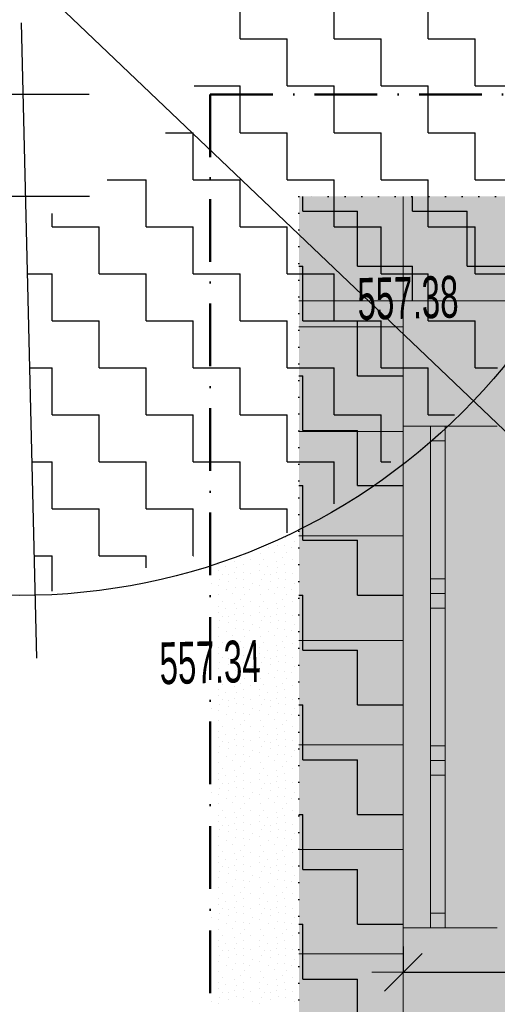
# Model space of a CAD drawing. Header units: millimetres. Extents: x -211955 to 157391, y -241491 to 94238.
# Tile 35 of 138: x -19730 to -17443, y -48945 to -44233. Entities that reach past the tile are written whole.
import ezdxf

# ---------------------------------------------------------------- set-up
doc = ezdxf.new("R2010")
doc.units = ezdxf.units.MM
doc.header["$PDMODE"] = 65
doc.linetypes.add('Cerchovana_1', pattern=[500, 300, -100, 0, -100])
doc.linetypes.add('Teckovana 0.5x_2', pattern=[80, 0, -80])
for name, color, linetype, lineweight in [('XR$1$PODKLAD_1', 7, 'Continuous', 25), ('XR$2$PŮDORYS 1.NP - STÁVAJÍCÍ_1', 7, 'Continuous', 25), ('XR$3$SITUACE - BOURÁNÍ_1', 7, 'Continuous', 25), ('XR$4$SITUACE - BOURÁNÍ - KOTY_1', 7, 'Continuous', 25)]:
    doc.layers.add(name, color=color, linetype=linetype, lineweight=lineweight)
doc.styles.add('ARIALNARROW', font='ARIALN.TTF')
doc.dimstyles.new('DIMSTYLE_4', dxfattribs={"dimtxt": 250, "dimasz": 300, "dimexe": 0, "dimexo": 0, "dimgap": 125, "dimtad": 2, "dimlfac": 0.001, "dimrnd": 0.05, "dimzin": 4, "dimdsep": 46, "dimtxsty": 'ARIALNARROW', "dimblk1": 'ALL_ML_STRICH', "dimblk2": 'ALL_ML_STRICH', "dimsah": 1, "dimcen": 0, "dimclrd": 6, "dimclre": 6, "dimclrt": 6, "dimadec": 0, "dimazin": 0, "dimtfac": 1, "dimtdec": 0, "dimtix": 1, "dimtmove": 2, "dimatfit": 3, "dimfxl": 0, "dimtzin": 0, "dimlwd": 0, "dimlwe": 18, "dimarcsym": 0})
doc.dimstyles.new('DIMSTYLE_5', dxfattribs={"dimtxt": 250, "dimasz": 300, "dimexe": 0, "dimexo": 0, "dimgap": 125, "dimtad": 2, "dimlfac": 0.001, "dimrnd": 0.05, "dimzin": 4, "dimdsep": 46, "dimtxsty": 'ARIALNARROW', "dimblk1": 'ALL_ML_STRICH', "dimblk2": 'ALL_ML_STRICH', "dimsah": 1, "dimcen": 0, "dimclrd": 6, "dimclre": 6, "dimclrt": 6, "dimadec": 0, "dimazin": 0, "dimtfac": 1, "dimtdec": 0, "dimtix": 1, "dimtmove": 2, "dimatfit": 3, "dimfxl": 0, "dimtvp": 1.2, "dimtzin": 0, "dimlwd": 0, "dimlwe": 18, "dimarcsym": 0})

# ---------------------------------------------------------------- blocks, each defined once
blk = doc.blocks.new('VZOR_0')
at = {"layer": 'XR$3$SITUACE - BOURÁNÍ_1', "color": 204, "linetype": 'Continuous', "lineweight": 13}
for p, q in [((-18457.2, -46711.8), (-18457.2, -46711.8)), ((-18413, -46729.6), (-18413, -46729.6)), ((-18578.2, -46786), (-18578.2, -46786)), ((-18540, -46760), (-18540, -46760)), ((-18509.8, -46780.8), (-18509.8, -46780.8)), ((-18494.6, -46748.4), (-18494.6, -46748.4)), ((-18460.2, -46751.8), (-18460.2, -46751.8)), ((-18451.2, -46784.8), (-18451.2, -46784.8)), ((-18428, -46758.6), (-18428, -46758.6)), ((-18702.6, -46825.8), (-18702.6, -46825.8)), ((-18672, -46808.4), (-18672, -46808.4)), ((-18623.8, -46817.2), (-18623.8, -46817.2)), ((-18560.4, -46815.6), (-18560.4, -46815.6)), ((-18502.6, -46825.8), (-18502.6, -46825.8)), ((-18472, -46808.4), (-18472, -46808.4)), ((-18423.8, -46817.2), (-18423.8, -46817.2)), ((-18780, -46840), (-18780, -46840)), ((-18779.4, -46868), (-18779.4, -46868)), ((-18743.2, -46852.4), (-18743.2, -46852.4)), ((-18700, -46880), (-18700, -46880)), ((-18693.2, -46853), (-18693.2, -46853)), ((-18660, -46840), (-18660, -46840)), ((-18658.2, -46876.4), (-18658.2, -46876.4)), ((-18580, -46840), (-18580, -46840)), ((-18579.4, -46868), (-18579.4, -46868)), ((-18543.2, -46852.4), (-18543.2, -46852.4)), ((-18500, -46880), (-18500, -46880)), ((-18493.2, -46853), (-18493.2, -46853)), ((-18460, -46840), (-18460, -46840)), ((-18458.2, -46876.4), (-18458.2, -46876.4)), ((-18771.2, -46910.4), (-18771.2, -46910.4)), ((-18756.6, -46887.8), (-18756.6, -46887.8)), ((-18731.2, -46919.8), (-18731.2, -46919.8)), ((-18730.2, -46890), (-18730.2, -46890)), ((-18693, -46907), (-18693, -46907)), ((-18657.2, -46911.8), (-18657.2, -46911.8)), ((-18624.6, -46884.6), (-18624.6, -46884.6)), ((-18571.2, -46910.4), (-18571.2, -46910.4)), ((-18556.6, -46887.8), (-18556.6, -46887.8)), ((-18531.2, -46919.8), (-18531.2, -46919.8)), ((-18530.2, -46890), (-18530.2, -46890)), ((-18493, -46907), (-18493, -46907)), ((-18457.2, -46911.8), (-18457.2, -46911.8)), ((-18424.6, -46884.6), (-18424.6, -46884.6)), ((-18813, -46929.6), (-18813, -46929.6)), ((-18780, -46940), (-18780, -46940)), ((-18740, -46960), (-18740, -46960)), ((-18694.6, -46948.4), (-18694.6, -46948.4)), ((-18660.2, -46951.8), (-18660.2, -46951.8)), ((-18628, -46958.6), (-18628, -46958.6)), ((-18613, -46929.6), (-18613, -46929.6)), ((-18580, -46940), (-18580, -46940)), ((-18540, -46960), (-18540, -46960)), ((-18494.6, -46948.4), (-18494.6, -46948.4)), ((-18460.2, -46951.8), (-18460.2, -46951.8)), ((-18428, -46958.6), (-18428, -46958.6)), ((-18413, -46929.6), (-18413, -46929.6)), ((-18778.2, -46986), (-18778.2, -46986)), ((-18760.4, -47015.6), (-18760.4, -47015.6)), ((-18709.8, -46980.8), (-18709.8, -46980.8)), ((-18672, -47008.4), (-18672, -47008.4)), ((-18651.2, -46984.8), (-18651.2, -46984.8)), ((-18623.8, -47017.2), (-18623.8, -47017.2)), ((-18578.2, -46986), (-18578.2, -46986)), ((-18560.4, -47015.6), (-18560.4, -47015.6)), ((-18509.8, -46980.8), (-18509.8, -46980.8)), ((-18472, -47008.4), (-18472, -47008.4)), ((-18451.2, -46984.8), (-18451.2, -46984.8)), ((-18423.8, -47017.2), (-18423.8, -47017.2)), ((-18780, -47040), (-18780, -47040)), ((-18779.4, -47068), (-18779.4, -47068)), ((-18743.2, -47052.4), (-18743.2, -47052.4)), ((-18702.6, -47025.8), (-18702.6, -47025.8)), ((-18693.2, -47053), (-18693.2, -47053)), ((-18660, -47040), (-18660, -47040)), ((-18580, -47040), (-18580, -47040)), ((-18579.4, -47068), (-18579.4, -47068)), ((-18543.2, -47052.4), (-18543.2, -47052.4)), ((-18502.6, -47025.8), (-18502.6, -47025.8)), ((-18493.2, -47053), (-18493.2, -47053)), ((-18460, -47040), (-18460, -47040)), ((-18771.2, -47110.4), (-18771.2, -47110.4)), ((-18756.6, -47087.8), (-18756.6, -47087.8)), ((-18730.2, -47090), (-18730.2, -47090)), ((-18700, -47080), (-18700, -47080)), ((-18693, -47107), (-18693, -47107)), ((-18658.2, -47076.4), (-18658.2, -47076.4)), ((-18657.2, -47111.8), (-18657.2, -47111.8)), ((-18624.6, -47084.6), (-18624.6, -47084.6)), ((-18571.2, -47110.4), (-18571.2, -47110.4)), ((-18556.6, -47087.8), (-18556.6, -47087.8)), ((-18530.2, -47090), (-18530.2, -47090)), ((-18500, -47080), (-18500, -47080)), ((-18493, -47107), (-18493, -47107)), ((-18458.2, -47076.4), (-18458.2, -47076.4)), ((-18457.2, -47111.8), (-18457.2, -47111.8)), ((-18424.6, -47084.6), (-18424.6, -47084.6)), ((-18813, -47129.6), (-18813, -47129.6)), ((-18780, -47140), (-18780, -47140)), ((-18740, -47160), (-18740, -47160)), ((-18731.2, -47119.8), (-18731.2, -47119.8)), ((-18694.6, -47148.4), (-18694.6, -47148.4)), ((-18660.2, -47151.8), (-18660.2, -47151.8)), ((-18628, -47158.6), (-18628, -47158.6)), ((-18613, -47129.6), (-18613, -47129.6)), ((-18580, -47140), (-18580, -47140)), ((-18540, -47160), (-18540, -47160)), ((-18531.2, -47119.8), (-18531.2, -47119.8)), ((-18494.6, -47148.4), (-18494.6, -47148.4)), ((-18460.2, -47151.8), (-18460.2, -47151.8)), ((-18428, -47158.6), (-18428, -47158.6)), ((-18413, -47129.6), (-18413, -47129.6)), ((-18778.2, -47186), (-18778.2, -47186)), ((-18709.8, -47180.8), (-18709.8, -47180.8)), ((-18672, -47208.4), (-18672, -47208.4)), ((-18651.2, -47184.8), (-18651.2, -47184.8)), ((-18578.2, -47186), (-18578.2, -47186)), ((-18509.8, -47180.8), (-18509.8, -47180.8)), ((-18472, -47208.4), (-18472, -47208.4)), ((-18451.2, -47184.8), (-18451.2, -47184.8)), ((-18780, -47240), (-18780, -47240)), ((-18760.4, -47215.6), (-18760.4, -47215.6)), ((-18743.2, -47252.4), (-18743.2, -47252.4)), ((-18702.6, -47225.8), (-18702.6, -47225.8)), ((-18693.2, -47253), (-18693.2, -47253)), ((-18660, -47240), (-18660, -47240)), ((-18623.8, -47217.2), (-18623.8, -47217.2)), ((-18580, -47240), (-18580, -47240)), ((-18560.4, -47215.6), (-18560.4, -47215.6)), ((-18543.2, -47252.4), (-18543.2, -47252.4)), ((-18502.6, -47225.8), (-18502.6, -47225.8)), ((-18493.2, -47253), (-18493.2, -47253)), ((-18460, -47240), (-18460, -47240)), ((-18423.8, -47217.2), (-18423.8, -47217.2)), ((-18779.4, -47268), (-18779.4, -47268)), ((-18756.6, -47287.8), (-18756.6, -47287.8)), ((-18730.2, -47290), (-18730.2, -47290)), ((-18700, -47280), (-18700, -47280)), ((-18658.2, -47276.4), (-18658.2, -47276.4)), ((-18624.6, -47284.6), (-18624.6, -47284.6)), ((-18579.4, -47268), (-18579.4, -47268)), ((-18556.6, -47287.8), (-18556.6, -47287.8)), ((-18530.2, -47290), (-18530.2, -47290)), ((-18500, -47280), (-18500, -47280)), ((-18458.2, -47276.4), (-18458.2, -47276.4)), ((-18424.6, -47284.6), (-18424.6, -47284.6)), ((-18813, -47329.6), (-18813, -47329.6)), ((-18780, -47340), (-18780, -47340)), ((-18771.2, -47310.4), (-18771.2, -47310.4)), ((-18731.2, -47319.8), (-18731.2, -47319.8)), ((-18694.6, -47348.4), (-18694.6, -47348.4)), ((-18693, -47307), (-18693, -47307)), ((-18660.2, -47351.8), (-18660.2, -47351.8)), ((-18657.2, -47311.8), (-18657.2, -47311.8)), ((-18613, -47329.6), (-18613, -47329.6)), ((-18580, -47340), (-18580, -47340)), ((-18571.2, -47310.4), (-18571.2, -47310.4)), ((-18531.2, -47319.8), (-18531.2, -47319.8)), ((-18494.6, -47348.4), (-18494.6, -47348.4)), ((-18493, -47307), (-18493, -47307)), ((-18460.2, -47351.8), (-18460.2, -47351.8)), ((-18457.2, -47311.8), (-18457.2, -47311.8)), ((-18413, -47329.6), (-18413, -47329.6)), ((-18778.2, -47386), (-18778.2, -47386)), ((-18740, -47360), (-18740, -47360)), ((-18709.8, -47380.8), (-18709.8, -47380.8)), ((-18651.2, -47384.8), (-18651.2, -47384.8)), ((-18628, -47358.6), (-18628, -47358.6)), ((-18578.2, -47386), (-18578.2, -47386)), ((-18540, -47360), (-18540, -47360)), ((-18509.8, -47380.8), (-18509.8, -47380.8)), ((-18451.2, -47384.8), (-18451.2, -47384.8)), ((-18428, -47358.6), (-18428, -47358.6)), ((-18780, -47440), (-18780, -47440)), ((-18760.4, -47415.6), (-18760.4, -47415.6)), ((-18702.6, -47425.8), (-18702.6, -47425.8)), ((-18672, -47408.4), (-18672, -47408.4)), ((-18660, -47440), (-18660, -47440)), ((-18623.8, -47417.2), (-18623.8, -47417.2)), ((-18580, -47440), (-18580, -47440)), ((-18560.4, -47415.6), (-18560.4, -47415.6)), ((-18502.6, -47425.8), (-18502.6, -47425.8)), ((-18472, -47408.4), (-18472, -47408.4)), ((-18460, -47440), (-18460, -47440)), ((-18423.8, -47417.2), (-18423.8, -47417.2)), ((-18779.4, -47468), (-18779.4, -47468)), ((-18756.6, -47487.8), (-18756.6, -47487.8)), ((-18743.2, -47452.4), (-18743.2, -47452.4)), ((-18730.2, -47490), (-18730.2, -47490)), ((-18700, -47480), (-18700, -47480)), ((-18693.2, -47453), (-18693.2, -47453)), ((-18658.2, -47476.4), (-18658.2, -47476.4)), ((-18624.6, -47484.6), (-18624.6, -47484.6)), ((-18579.4, -47468), (-18579.4, -47468)), ((-18556.6, -47487.8), (-18556.6, -47487.8)), ((-18543.2, -47452.4), (-18543.2, -47452.4)), ((-18530.2, -47490), (-18530.2, -47490)), ((-18500, -47480), (-18500, -47480)), ((-18493.2, -47453), (-18493.2, -47453)), ((-18458.2, -47476.4), (-18458.2, -47476.4)), ((-18424.6, -47484.6), (-18424.6, -47484.6)), ((-18813, -47529.6), (-18813, -47529.6)), ((-18780, -47540), (-18780, -47540)), ((-18771.2, -47510.4), (-18771.2, -47510.4)), ((-18731.2, -47519.8), (-18731.2, -47519.8)), ((-18693, -47507), (-18693, -47507)), ((-18657.2, -47511.8), (-18657.2, -47511.8)), ((-18613, -47529.6), (-18613, -47529.6)), ((-18580, -47540), (-18580, -47540)), ((-18571.2, -47510.4), (-18571.2, -47510.4)), ((-18531.2, -47519.8), (-18531.2, -47519.8)), ((-18493, -47507), (-18493, -47507)), ((-18457.2, -47511.8), (-18457.2, -47511.8)), ((-18413, -47529.6), (-18413, -47529.6)), ((-18778.2, -47586), (-18778.2, -47586)), ((-18740, -47560), (-18740, -47560)), ((-18709.8, -47580.8), (-18709.8, -47580.8)), ((-18694.6, -47548.4), (-18694.6, -47548.4)), ((-18660.2, -47551.8), (-18660.2, -47551.8)), ((-18651.2, -47584.8), (-18651.2, -47584.8)), ((-18628, -47558.6), (-18628, -47558.6)), ((-18578.2, -47586), (-18578.2, -47586)), ((-18540, -47560), (-18540, -47560)), ((-18509.8, -47580.8), (-18509.8, -47580.8)), ((-18494.6, -47548.4), (-18494.6, -47548.4)), ((-18460.2, -47551.8), (-18460.2, -47551.8)), ((-18451.2, -47584.8), (-18451.2, -47584.8)), ((-18428, -47558.6), (-18428, -47558.6)), ((-18760.4, -47615.6), (-18760.4, -47615.6)), ((-18702.6, -47625.8), (-18702.6, -47625.8)), ((-18672, -47608.4), (-18672, -47608.4)), ((-18623.8, -47617.2), (-18623.8, -47617.2)), ((-18560.4, -47615.6), (-18560.4, -47615.6)), ((-18502.6, -47625.8), (-18502.6, -47625.8)), ((-18472, -47608.4), (-18472, -47608.4)), ((-18423.8, -47617.2), (-18423.8, -47617.2)), ((-18780, -47640), (-18780, -47640)), ((-18779.4, -47668), (-18779.4, -47668)), ((-18743.2, -47652.4), (-18743.2, -47652.4)), ((-18700, -47680), (-18700, -47680)), ((-18693.2, -47653), (-18693.2, -47653)), ((-18660, -47640), (-18660, -47640)), ((-18658.2, -47676.4), (-18658.2, -47676.4)), ((-18580, -47640), (-18580, -47640)), ((-18579.4, -47668), (-18579.4, -47668)), ((-18543.2, -47652.4), (-18543.2, -47652.4)), ((-18500, -47680), (-18500, -47680)), ((-18493.2, -47653), (-18493.2, -47653)), ((-18460, -47640), (-18460, -47640)), ((-18458.2, -47676.4), (-18458.2, -47676.4)), ((-18813, -47729.6), (-18813, -47729.6)), ((-18771.2, -47710.4), (-18771.2, -47710.4)), ((-18756.6, -47687.8), (-18756.6, -47687.8)), ((-18731.2, -47719.8), (-18731.2, -47719.8)), ((-18730.2, -47690), (-18730.2, -47690)), ((-18693, -47707), (-18693, -47707)), ((-18657.2, -47711.8), (-18657.2, -47711.8)), ((-18624.6, -47684.6), (-18624.6, -47684.6)), ((-18613, -47729.6), (-18613, -47729.6)), ((-18571.2, -47710.4), (-18571.2, -47710.4)), ((-18556.6, -47687.8), (-18556.6, -47687.8)), ((-18531.2, -47719.8), (-18531.2, -47719.8)), ((-18530.2, -47690), (-18530.2, -47690)), ((-18493, -47707), (-18493, -47707)), ((-18457.2, -47711.8), (-18457.2, -47711.8)), ((-18424.6, -47684.6), (-18424.6, -47684.6)), ((-18413, -47729.6), (-18413, -47729.6)), ((-18780, -47740), (-18780, -47740)), ((-18740, -47760), (-18740, -47760)), ((-18694.6, -47748.4), (-18694.6, -47748.4)), ((-18660.2, -47751.8), (-18660.2, -47751.8)), ((-18628, -47758.6), (-18628, -47758.6)), ((-18580, -47740), (-18580, -47740)), ((-18540, -47760), (-18540, -47760)), ((-18494.6, -47748.4), (-18494.6, -47748.4)), ((-18460.2, -47751.8), (-18460.2, -47751.8)), ((-18428, -47758.6), (-18428, -47758.6)), ((-18778.2, -47786), (-18778.2, -47786)), ((-18760.4, -47815.6), (-18760.4, -47815.6)), ((-18709.8, -47780.8), (-18709.8, -47780.8)), ((-18672, -47808.4), (-18672, -47808.4)), ((-18651.2, -47784.8), (-18651.2, -47784.8)), ((-18623.8, -47817.2), (-18623.8, -47817.2)), ((-18578.2, -47786), (-18578.2, -47786)), ((-18560.4, -47815.6), (-18560.4, -47815.6)), ((-18509.8, -47780.8), (-18509.8, -47780.8)), ((-18472, -47808.4), (-18472, -47808.4)), ((-18451.2, -47784.8), (-18451.2, -47784.8)), ((-18423.8, -47817.2), (-18423.8, -47817.2)), ((-18780, -47840), (-18780, -47840)), ((-18779.4, -47868), (-18779.4, -47868)), ((-18743.2, -47852.4), (-18743.2, -47852.4)), ((-18702.6, -47825.8), (-18702.6, -47825.8)), ((-18693.2, -47853), (-18693.2, -47853)), ((-18660, -47840), (-18660, -47840)), ((-18580, -47840), (-18580, -47840)), ((-18579.4, -47868), (-18579.4, -47868)), ((-18543.2, -47852.4), (-18543.2, -47852.4)), ((-18502.6, -47825.8), (-18502.6, -47825.8)), ((-18493.2, -47853), (-18493.2, -47853)), ((-18460, -47840), (-18460, -47840)), ((-18771.2, -47910.4), (-18771.2, -47910.4)), ((-18756.6, -47887.8), (-18756.6, -47887.8)), ((-18730.2, -47890), (-18730.2, -47890)), ((-18700, -47880), (-18700, -47880)), ((-18693, -47907), (-18693, -47907)), ((-18658.2, -47876.4), (-18658.2, -47876.4)), ((-18657.2, -47911.8), (-18657.2, -47911.8)), ((-18624.6, -47884.6), (-18624.6, -47884.6)), ((-18571.2, -47910.4), (-18571.2, -47910.4)), ((-18556.6, -47887.8), (-18556.6, -47887.8)), ((-18530.2, -47890), (-18530.2, -47890)), ((-18500, -47880), (-18500, -47880)), ((-18493, -47907), (-18493, -47907)), ((-18458.2, -47876.4), (-18458.2, -47876.4)), ((-18457.2, -47911.8), (-18457.2, -47911.8)), ((-18424.6, -47884.6), (-18424.6, -47884.6)), ((-18813, -47929.6), (-18813, -47929.6)), ((-18780, -47940), (-18780, -47940)), ((-18740, -47960), (-18740, -47960)), ((-18731.2, -47919.8), (-18731.2, -47919.8)), ((-18694.6, -47948.4), (-18694.6, -47948.4)), ((-18660.2, -47951.8), (-18660.2, -47951.8)), ((-18628, -47958.6), (-18628, -47958.6)), ((-18613, -47929.6), (-18613, -47929.6)), ((-18580, -47940), (-18580, -47940)), ((-18540, -47960), (-18540, -47960)), ((-18531.2, -47919.8), (-18531.2, -47919.8)), ((-18494.6, -47948.4), (-18494.6, -47948.4)), ((-18460.2, -47951.8), (-18460.2, -47951.8)), ((-18428, -47958.6), (-18428, -47958.6)), ((-18413, -47929.6), (-18413, -47929.6)), ((-18778.2, -47986), (-18778.2, -47986)), ((-18709.8, -47980.8), (-18709.8, -47980.8)), ((-18672, -48008.4), (-18672, -48008.4)), ((-18651.2, -47984.8), (-18651.2, -47984.8)), ((-18578.2, -47986), (-18578.2, -47986)), ((-18509.8, -47980.8), (-18509.8, -47980.8)), ((-18472, -48008.4), (-18472, -48008.4)), ((-18451.2, -47984.8), (-18451.2, -47984.8)), ((-18780, -48040), (-18780, -48040)), ((-18760.4, -48015.6), (-18760.4, -48015.6)), ((-18743.2, -48052.4), (-18743.2, -48052.4)), ((-18702.6, -48025.8), (-18702.6, -48025.8)), ((-18693.2, -48053), (-18693.2, -48053)), ((-18660, -48040), (-18660, -48040)), ((-18623.8, -48017.2), (-18623.8, -48017.2)), ((-18580, -48040), (-18580, -48040)), ((-18560.4, -48015.6), (-18560.4, -48015.6)), ((-18543.2, -48052.4), (-18543.2, -48052.4)), ((-18502.6, -48025.8), (-18502.6, -48025.8)), ((-18493.2, -48053), (-18493.2, -48053)), ((-18460, -48040), (-18460, -48040)), ((-18423.8, -48017.2), (-18423.8, -48017.2)), ((-18779.4, -48068), (-18779.4, -48068)), ((-18756.6, -48087.8), (-18756.6, -48087.8)), ((-18730.2, -48090), (-18730.2, -48090)), ((-18700, -48080), (-18700, -48080)), ((-18693, -48107), (-18693, -48107)), ((-18658.2, -48076.4), (-18658.2, -48076.4)), ((-18624.6, -48084.6), (-18624.6, -48084.6)), ((-18579.4, -48068), (-18579.4, -48068)), ((-18556.6, -48087.8), (-18556.6, -48087.8)), ((-18530.2, -48090), (-18530.2, -48090)), ((-18500, -48080), (-18500, -48080)), ((-18493, -48107), (-18493, -48107)), ((-18458.2, -48076.4), (-18458.2, -48076.4)), ((-18424.6, -48084.6), (-18424.6, -48084.6)), ((-18813, -48129.6), (-18813, -48129.6)), ((-18780, -48140), (-18780, -48140)), ((-18771.2, -48110.4), (-18771.2, -48110.4)), ((-18731.2, -48119.8), (-18731.2, -48119.8)), ((-18694.6, -48148.4), (-18694.6, -48148.4)), ((-18660.2, -48151.8), (-18660.2, -48151.8)), ((-18657.2, -48111.8), (-18657.2, -48111.8)), ((-18613, -48129.6), (-18613, -48129.6)), ((-18580, -48140), (-18580, -48140)), ((-18571.2, -48110.4), (-18571.2, -48110.4)), ((-18531.2, -48119.8), (-18531.2, -48119.8)), ((-18494.6, -48148.4), (-18494.6, -48148.4)), ((-18460.2, -48151.8), (-18460.2, -48151.8)), ((-18457.2, -48111.8), (-18457.2, -48111.8)), ((-18413, -48129.6), (-18413, -48129.6)), ((-18778.2, -48186), (-18778.2, -48186)), ((-18740, -48160), (-18740, -48160)), ((-18709.8, -48180.8), (-18709.8, -48180.8)), ((-18651.2, -48184.8), (-18651.2, -48184.8)), ((-18628, -48158.6), (-18628, -48158.6)), ((-18578.2, -48186), (-18578.2, -48186)), ((-18540, -48160), (-18540, -48160)), ((-18509.8, -48180.8), (-18509.8, -48180.8)), ((-18451.2, -48184.8), (-18451.2, -48184.8)), ((-18428, -48158.6), (-18428, -48158.6)), ((-18780, -48240), (-18780, -48240)), ((-18760.4, -48215.6), (-18760.4, -48215.6)), ((-18702.6, -48225.8), (-18702.6, -48225.8)), ((-18672, -48208.4), (-18672, -48208.4)), ((-18660, -48240), (-18660, -48240)), ((-18623.8, -48217.2), (-18623.8, -48217.2)), ((-18580, -48240), (-18580, -48240)), ((-18560.4, -48215.6), (-18560.4, -48215.6)), ((-18502.6, -48225.8), (-18502.6, -48225.8)), ((-18472, -48208.4), (-18472, -48208.4)), ((-18460, -48240), (-18460, -48240)), ((-18423.8, -48217.2), (-18423.8, -48217.2)), ((-18779.4, -48268), (-18779.4, -48268)), ((-18756.6, -48287.8), (-18756.6, -48287.8)), ((-18743.2, -48252.4), (-18743.2, -48252.4)), ((-18730.2, -48290), (-18730.2, -48290)), ((-18700, -48280), (-18700, -48280)), ((-18693.2, -48253), (-18693.2, -48253)), ((-18658.2, -48276.4), (-18658.2, -48276.4)), ((-18624.6, -48284.6), (-18624.6, -48284.6)), ((-18579.4, -48268), (-18579.4, -48268)), ((-18556.6, -48287.8), (-18556.6, -48287.8)), ((-18543.2, -48252.4), (-18543.2, -48252.4)), ((-18530.2, -48290), (-18530.2, -48290)), ((-18500, -48280), (-18500, -48280)), ((-18493.2, -48253), (-18493.2, -48253)), ((-18458.2, -48276.4), (-18458.2, -48276.4)), ((-18424.6, -48284.6), (-18424.6, -48284.6)), ((-18813, -48329.6), (-18813, -48329.6)), ((-18780, -48340), (-18780, -48340)), ((-18771.2, -48310.4), (-18771.2, -48310.4)), ((-18731.2, -48319.8), (-18731.2, -48319.8)), ((-18693, -48307), (-18693, -48307)), ((-18657.2, -48311.8), (-18657.2, -48311.8)), ((-18613, -48329.6), (-18613, -48329.6)), ((-18580, -48340), (-18580, -48340)), ((-18571.2, -48310.4), (-18571.2, -48310.4)), ((-18531.2, -48319.8), (-18531.2, -48319.8)), ((-18493, -48307), (-18493, -48307)), ((-18457.2, -48311.8), (-18457.2, -48311.8)), ((-18413, -48329.6), (-18413, -48329.6)), ((-18778.2, -48386), (-18778.2, -48386)), ((-18740, -48360), (-18740, -48360)), ((-18709.8, -48380.8), (-18709.8, -48380.8)), ((-18694.6, -48348.4), (-18694.6, -48348.4)), ((-18660.2, -48351.8), (-18660.2, -48351.8)), ((-18651.2, -48384.8), (-18651.2, -48384.8)), ((-18628, -48358.6), (-18628, -48358.6)), ((-18578.2, -48386), (-18578.2, -48386)), ((-18540, -48360), (-18540, -48360)), ((-18509.8, -48380.8), (-18509.8, -48380.8)), ((-18494.6, -48348.4), (-18494.6, -48348.4)), ((-18460.2, -48351.8), (-18460.2, -48351.8)), ((-18451.2, -48384.8), (-18451.2, -48384.8)), ((-18428, -48358.6), (-18428, -48358.6)), ((-18760.4, -48415.6), (-18760.4, -48415.6)), ((-18702.6, -48425.8), (-18702.6, -48425.8)), ((-18672, -48408.4), (-18672, -48408.4)), ((-18623.8, -48417.2), (-18623.8, -48417.2)), ((-18560.4, -48415.6), (-18560.4, -48415.6)), ((-18502.6, -48425.8), (-18502.6, -48425.8)), ((-18472, -48408.4), (-18472, -48408.4)), ((-18423.8, -48417.2), (-18423.8, -48417.2)), ((-18780, -48440), (-18780, -48440)), ((-18779.4, -48468), (-18779.4, -48468)), ((-18743.2, -48452.4), (-18743.2, -48452.4)), ((-18700, -48480), (-18700, -48480)), ((-18693.2, -48453), (-18693.2, -48453)), ((-18660, -48440), (-18660, -48440)), ((-18658.2, -48476.4), (-18658.2, -48476.4)), ((-18580, -48440), (-18580, -48440)), ((-18579.4, -48468), (-18579.4, -48468)), ((-18543.2, -48452.4), (-18543.2, -48452.4)), ((-18500, -48480), (-18500, -48480)), ((-18493.2, -48453), (-18493.2, -48453)), ((-18460, -48440), (-18460, -48440)), ((-18458.2, -48476.4), (-18458.2, -48476.4)), ((-18813, -48529.6), (-18813, -48529.6)), ((-18771.2, -48510.4), (-18771.2, -48510.4)), ((-18756.6, -48487.8), (-18756.6, -48487.8)), ((-18731.2, -48519.8), (-18731.2, -48519.8)), ((-18730.2, -48490), (-18730.2, -48490)), ((-18693, -48507), (-18693, -48507)), ((-18657.2, -48511.8), (-18657.2, -48511.8)), ((-18624.6, -48484.6), (-18624.6, -48484.6)), ((-18613, -48529.6), (-18613, -48529.6)), ((-18571.2, -48510.4), (-18571.2, -48510.4)), ((-18556.6, -48487.8), (-18556.6, -48487.8)), ((-18531.2, -48519.8), (-18531.2, -48519.8)), ((-18530.2, -48490), (-18530.2, -48490)), ((-18493, -48507), (-18493, -48507)), ((-18457.2, -48511.8), (-18457.2, -48511.8)), ((-18424.6, -48484.6), (-18424.6, -48484.6)), ((-18413, -48529.6), (-18413, -48529.6)), ((-18780, -48540), (-18780, -48540)), ((-18740, -48560), (-18740, -48560)), ((-18694.6, -48548.4), (-18694.6, -48548.4)), ((-18660.2, -48551.8), (-18660.2, -48551.8)), ((-18628, -48558.6), (-18628, -48558.6)), ((-18580, -48540), (-18580, -48540)), ((-18540, -48560), (-18540, -48560)), ((-18494.6, -48548.4), (-18494.6, -48548.4)), ((-18460.2, -48551.8), (-18460.2, -48551.8)), ((-18428, -48558.6), (-18428, -48558.6)), ((-18778.2, -48586), (-18778.2, -48586)), ((-18760.4, -48615.6), (-18760.4, -48615.6)), ((-18709.8, -48580.8), (-18709.8, -48580.8)), ((-18702.6, -48625.8), (-18702.6, -48625.8)), ((-18672, -48608.4), (-18672, -48608.4)), ((-18651.2, -48584.8), (-18651.2, -48584.8)), ((-18623.8, -48617.2), (-18623.8, -48617.2)), ((-18578.2, -48586), (-18578.2, -48586)), ((-18560.4, -48615.6), (-18560.4, -48615.6)), ((-18509.8, -48580.8), (-18509.8, -48580.8)), ((-18502.6, -48625.8), (-18502.6, -48625.8)), ((-18472, -48608.4), (-18472, -48608.4)), ((-18451.2, -48584.8), (-18451.2, -48584.8)), ((-18423.8, -48617.2), (-18423.8, -48617.2)), ((-18780, -48640), (-18780, -48640)), ((-18779.4, -48668), (-18779.4, -48668)), ((-18743.2, -48652.4), (-18743.2, -48652.4)), ((-18693.2, -48653), (-18693.2, -48653)), ((-18660, -48640), (-18660, -48640)), ((-18580, -48640), (-18580, -48640)), ((-18579.4, -48668), (-18579.4, -48668)), ((-18543.2, -48652.4), (-18543.2, -48652.4)), ((-18493.2, -48653), (-18493.2, -48653)), ((-18460, -48640), (-18460, -48640)), ((-18771.2, -48710.4), (-18771.2, -48710.4)), ((-18756.6, -48687.8), (-18756.6, -48687.8)), ((-18731.2, -48719.8), (-18731.2, -48719.8)), ((-18730.2, -48690), (-18730.2, -48690)), ((-18700, -48680), (-18700, -48680)), ((-18693, -48707), (-18693, -48707)), ((-18658.2, -48676.4), (-18658.2, -48676.4)), ((-18657.2, -48711.8), (-18657.2, -48711.8)), ((-18624.6, -48684.6), (-18624.6, -48684.6)), ((-18571.2, -48710.4), (-18571.2, -48710.4)), ((-18556.6, -48687.8), (-18556.6, -48687.8)), ((-18531.2, -48719.8), (-18531.2, -48719.8)), ((-18530.2, -48690), (-18530.2, -48690)), ((-18500, -48680), (-18500, -48680)), ((-18493, -48707), (-18493, -48707)), ((-18458.2, -48676.4), (-18458.2, -48676.4)), ((-18457.2, -48711.8), (-18457.2, -48711.8)), ((-18424.6, -48684.6), (-18424.6, -48684.6)), ((-18813, -48729.6), (-18813, -48729.6)), ((-18780, -48740), (-18780, -48740)), ((-18740, -48760), (-18740, -48760)), ((-18694.6, -48748.4), (-18694.6, -48748.4)), ((-18660.2, -48751.8), (-18660.2, -48751.8)), ((-18628, -48758.6), (-18628, -48758.6)), ((-18613, -48729.6), (-18613, -48729.6)), ((-18580, -48740), (-18580, -48740)), ((-18540, -48760), (-18540, -48760)), ((-18494.6, -48748.4), (-18494.6, -48748.4)), ((-18460.2, -48751.8), (-18460.2, -48751.8)), ((-18428, -48758.6), (-18428, -48758.6)), ((-18413, -48729.6), (-18413, -48729.6)), ((-18778.2, -48786), (-18778.2, -48786)), ((-18709.8, -48780.8), (-18709.8, -48780.8)), ((-18672, -48808.4), (-18672, -48808.4)), ((-18651.2, -48784.8), (-18651.2, -48784.8)), ((-18578.2, -48786), (-18578.2, -48786)), ((-18509.8, -48780.8), (-18509.8, -48780.8)), ((-18472, -48808.4), (-18472, -48808.4)), ((-18451.2, -48784.8), (-18451.2, -48784.8)), ((-18780, -48840), (-18780, -48840)), ((-18760.4, -48815.6), (-18760.4, -48815.6)), ((-18743.2, -48852.4), (-18743.2, -48852.4)), ((-18702.6, -48825.8), (-18702.6, -48825.8)), ((-18693.2, -48853), (-18693.2, -48853)), ((-18660, -48840), (-18660, -48840)), ((-18623.8, -48817.2), (-18623.8, -48817.2)), ((-18580, -48840), (-18580, -48840)), ((-18560.4, -48815.6), (-18560.4, -48815.6)), ((-18543.2, -48852.4), (-18543.2, -48852.4)), ((-18502.6, -48825.8), (-18502.6, -48825.8)), ((-18493.2, -48853), (-18493.2, -48853)), ((-18460, -48840), (-18460, -48840)), ((-18423.8, -48817.2), (-18423.8, -48817.2)), ((-18779.4, -48868), (-18779.4, -48868)), ((-18756.6, -48887.8), (-18756.6, -48887.8)), ((-18730.2, -48890), (-18730.2, -48890)), ((-18700, -48880), (-18700, -48880)), ((-18693, -48907), (-18693, -48907)), ((-18658.2, -48876.4), (-18658.2, -48876.4)), ((-18624.6, -48884.6), (-18624.6, -48884.6)), ((-18579.4, -48868), (-18579.4, -48868)), ((-18556.6, -48887.8), (-18556.6, -48887.8)), ((-18530.2, -48890), (-18530.2, -48890)), ((-18500, -48880), (-18500, -48880)), ((-18493, -48907), (-18493, -48907)), ((-18458.2, -48876.4), (-18458.2, -48876.4)), ((-18424.6, -48884.6), (-18424.6, -48884.6)), ((-18813, -48929.6), (-18813, -48929.6)), ((-18780, -48940), (-18780, -48940)), ((-18771.2, -48910.4), (-18771.2, -48910.4)), ((-18731.2, -48919.8), (-18731.2, -48919.8)), ((-18657.2, -48911.8), (-18657.2, -48911.8)), ((-18613, -48929.6), (-18613, -48929.6)), ((-18580, -48940), (-18580, -48940)), ((-18571.2, -48910.4), (-18571.2, -48910.4)), ((-18531.2, -48919.8), (-18531.2, -48919.8)), ((-18457.2, -48911.8), (-18457.2, -48911.8)), ((-18413, -48929.6), (-18413, -48929.6))]:
    blk.add_line(p, q, dxfattribs=at)
blk = doc.blocks.new('ALL_ML_STRICH')
at = {"color": 0, "linetype": 'ByBlock', "lineweight": -2}
for p, q in [((0, -0.5), (0, 0.5)), ((-0.3, -0.3), (0.3, 0.3)), ((-1, 0), (0.5, 0))]:
    blk.add_line(p, q, dxfattribs=at)
blk = doc.blocks.new('*D16')
at = {"layer": 'DEFPOINTS', "color": 6, "linetype": 'Continuous', "lineweight": 18}
for p in [(-18393, -45078.9), (-19984.5, -58203.9), (-18393, -58203.9)]:
    blk.add_point(p, dxfattribs=at)
at = {"layer": 'XR$4$SITUACE - BOURÁNÍ - KOTY_1', "color": 6, "linetype": 'Continuous', "lineweight": -2}
for p, q in [((-19395.9, -45078.9), (-19984.5, -45078.9)), ((-19984.5, -58203.9), (-19984.5, -45078.9)), ((-19371.8, -58203.9), (-19984.5, -58203.9))]:
    blk.add_line(p, q, dxfattribs=at)
at = {"layer": 'XR$4$SITUACE - BOURÁNÍ - KOTY_1', "color": 6, "linetype": 'Continuous', "lineweight": 18, "xscale": 300, "yscale": 300, "zscale": 300}
for p, rotation in [((-19984.5, -45078.9), 90), ((-19984.5, -58203.9), 270)]:
    blk.add_blockref('ALL_ML_STRICH', p, dxfattribs=dict(at, rotation=rotation))
at = {"layer": 'XR$4$SITUACE - BOURÁNÍ - KOTY_1', "color": 6, "linetype": 'Continuous', "lineweight": 18, "insert": (-20209.5, -51606.4), "char_height": 250, "width": 1014.286, "attachment_point": 5, "rotation": 90, "style": 'ARIALNARROW'}
blk.add_mtext('\\W0.81;\\A1;{13.15}', dxfattribs=at)
blk = doc.blocks.new('*D17')
at = {"layer": 'DEFPOINTS', "color": 6, "linetype": 'Continuous', "lineweight": 18}
for p in [(-18817.8, -44591.7), (-19984.5, -45078.9), (-18393, -45078.9)]:
    blk.add_point(p, dxfattribs=at)
at = {"layer": 'XR$4$SITUACE - BOURÁNÍ - KOTY_1', "color": 6, "linetype": 'Continuous', "lineweight": -2}
for p, q in [((-19396.8, -44591.7), (-19984.5, -44591.7)), ((-19984.5, -45078.9), (-19984.5, -44591.7)), ((-19395.9, -45078.9), (-19984.5, -45078.9))]:
    blk.add_line(p, q, dxfattribs=at)
at = {"layer": 'XR$4$SITUACE - BOURÁNÍ - KOTY_1', "color": 6, "linetype": 'Continuous', "lineweight": 18, "xscale": 300, "yscale": 300, "zscale": 300}
for p, rotation in [((-19984.5, -44591.7), 90), ((-19984.5, -45078.9), 270)]:
    blk.add_blockref('ALL_ML_STRICH', p, dxfattribs=dict(at, rotation=rotation))
at = {"layer": 'XR$4$SITUACE - BOURÁNÍ - KOTY_1', "color": 6, "linetype": 'Continuous', "lineweight": 18, "insert": (-20209.5, -45364.9), "char_height": 250, "width": 811.429, "attachment_point": 5, "rotation": 90, "style": 'ARIALNARROW'}
blk.add_mtext('\\W0.81;\\A1;{0.50}', dxfattribs=at)
blk = doc.blocks.new('*D18')
at = {"layer": 'DEFPOINTS', "color": 6, "linetype": 'Continuous', "lineweight": 18}
for p in [(-18817.8, -40830.5), (-18817.8, -44591.7), (-18393, -45078.9)]:
    blk.add_point(p, dxfattribs=at)
at = {"layer": 'XR$4$SITUACE - BOURÁNÍ - KOTY_1', "color": 6, "linetype": 'Continuous', "lineweight": -2}
for p, q in [((-18817.8, -42668.3), (-18817.8, -40830.5)), ((-18817.8, -40830.5), (-18393, -40830.5)), ((-18393, -42673), (-18393, -40830.5))]:
    blk.add_line(p, q, dxfattribs=at)
at = {"layer": 'XR$4$SITUACE - BOURÁNÍ - KOTY_1', "color": 6, "linetype": 'Continuous', "lineweight": 18, "xscale": 300, "yscale": 300, "zscale": 300, "rotation": 180}
blk.add_blockref('ALL_ML_STRICH', (-18817.8, -40830.5), dxfattribs=at)
at = {"layer": 'XR$4$SITUACE - BOURÁNÍ - KOTY_1', "color": 6, "linetype": 'Continuous', "lineweight": 18, "xscale": 300, "yscale": 300, "zscale": 300}
blk.add_blockref('ALL_ML_STRICH', (-18393, -40830.5), dxfattribs=at)
at = {"layer": 'XR$4$SITUACE - BOURÁNÍ - KOTY_1', "color": 6, "linetype": 'Continuous', "lineweight": 18, "insert": (-19103.8, -40605.5), "char_height": 250, "width": 811.429, "attachment_point": 5, "style": 'ARIALNARROW'}
blk.add_mtext('\\W0.81;\\A1;{0.40}', dxfattribs=at)
blk = doc.blocks.new('*D19')
at = {"layer": 'DEFPOINTS', "color": 6, "linetype": 'Continuous', "lineweight": 18}
for p in [(-18393, -40830.5), (-18393, -45078.9), (-17893, -45638.1)]:
    blk.add_point(p, dxfattribs=at)
at = {"layer": 'XR$4$SITUACE - BOURÁNÍ - KOTY_1', "color": 6, "linetype": 'Continuous', "lineweight": -2}
for p, q in [((-18393, -42673), (-18393, -40830.5)), ((-18393, -40830.5), (-17893, -40830.5)), ((-17893, -42678.5), (-17893, -40830.5))]:
    blk.add_line(p, q, dxfattribs=at)
at = {"layer": 'XR$4$SITUACE - BOURÁNÍ - KOTY_1', "color": 6, "linetype": 'Continuous', "lineweight": 18, "xscale": 300, "yscale": 300, "zscale": 300, "rotation": 180}
blk.add_blockref('ALL_ML_STRICH', (-18393, -40830.5), dxfattribs=at)
at = {"layer": 'XR$4$SITUACE - BOURÁNÍ - KOTY_1', "color": 6, "linetype": 'Continuous', "lineweight": 18, "xscale": 300, "yscale": 300, "zscale": 300}
blk.add_blockref('ALL_ML_STRICH', (-17893, -40830.5), dxfattribs=at)
at = {"layer": 'XR$4$SITUACE - BOURÁNÍ - KOTY_1', "color": 6, "linetype": 'Continuous', "lineweight": 18, "insert": (-17519, -40605.5), "char_height": 250, "width": 811.429, "attachment_point": 5, "style": 'ARIALNARROW'}
blk.add_mtext('\\W0.81;\\A1;{0.50}', dxfattribs=at)
blk = doc.blocks.new('*D20')
at = {"layer": 'DEFPOINTS', "color": 6, "linetype": 'Continuous', "lineweight": 18}
for p in [(-17893, -40830.5), (-11463, -45578.9), (-17893, -45638.1)]:
    blk.add_point(p, dxfattribs=at)
at = {"layer": 'XR$4$SITUACE - BOURÁNÍ - KOTY_1', "color": 6, "linetype": 'Continuous', "lineweight": -2}
for p, q in [((-17893, -42678.5), (-17893, -40830.5)), ((-17893, -40830.5), (-11463, -40830.5)), ((-11463, -42748.8), (-11463, -40830.5))]:
    blk.add_line(p, q, dxfattribs=at)
at = {"layer": 'XR$4$SITUACE - BOURÁNÍ - KOTY_1', "color": 6, "linetype": 'Continuous', "lineweight": 18, "xscale": 300, "yscale": 300, "zscale": 300, "rotation": 180}
blk.add_blockref('ALL_ML_STRICH', (-17893, -40830.5), dxfattribs=at)
at = {"layer": 'XR$4$SITUACE - BOURÁNÍ - KOTY_1', "color": 6, "linetype": 'Continuous', "lineweight": 18, "xscale": 300, "yscale": 300, "zscale": 300}
blk.add_blockref('ALL_ML_STRICH', (-11463, -40830.5), dxfattribs=at)
at = {"layer": 'XR$4$SITUACE - BOURÁNÍ - KOTY_1', "color": 6, "linetype": 'Continuous', "lineweight": 18, "insert": (-14634, -40605.5), "char_height": 250, "width": 811.429, "attachment_point": 5, "style": 'ARIALNARROW'}
blk.add_mtext('\\W0.81;\\A1;{6.45}', dxfattribs=at)
blk = doc.blocks.new('*D72')
at = {"layer": 'DEFPOINTS', "color": 6, "linetype": 'Continuous', "lineweight": 18}
for p in [(-17893, -45578.9), (-11463, -47263.9), (-17893, -48791.9)]:
    blk.add_point(p, dxfattribs=at)
at = {"layer": 'XR$4$SITUACE - BOURÁNÍ - KOTY_1', "color": 6, "linetype": 'Continuous', "lineweight": -2}
for p, q in [((-11463, -48179.2), (-11463, -48791.9)), ((-17893, -48669.3), (-17893, -48791.9)), ((-17893, -48791.9), (-11463, -48791.9))]:
    blk.add_line(p, q, dxfattribs=at)
at = {"layer": 'XR$4$SITUACE - BOURÁNÍ - KOTY_1', "color": 6, "linetype": 'Continuous', "lineweight": 18, "xscale": 300, "yscale": 300, "zscale": 300, "rotation": 180}
blk.add_blockref('ALL_ML_STRICH', (-17893, -48791.9), dxfattribs=at)
at = {"layer": 'XR$4$SITUACE - BOURÁNÍ - KOTY_1', "color": 6, "linetype": 'Continuous', "lineweight": 18, "xscale": 300, "yscale": 300, "zscale": 300}
blk.add_blockref('ALL_ML_STRICH', (-11463, -48791.9), dxfattribs=at)
at = {"layer": 'XR$4$SITUACE - BOURÁNÍ - KOTY_1', "color": 6, "linetype": 'Continuous', "lineweight": 18, "insert": (-14634, -48566.9), "char_height": 250, "width": 811.429, "attachment_point": 5, "style": 'ARIALNARROW'}
blk.add_mtext('\\W0.81;\\A1;{6.45}', dxfattribs=at)

msp = doc.modelspace()

# ---------------------------------------------------------------- hatches: boundary and pattern name
at = {"layer": 'XR$2$PŮDORYS 1.NP - STÁVAJÍCÍ_1', "linetype": 'Continuous', "lineweight": 25}
msp.add_hatch(color=9, dxfattribs=at).paths.add_polyline_path([(-17892.983, -57703.892), (-1182.983, -57703.892), (-1182.983, -59773.892), (6922.017, -59773.892), (6922.017, -57703.892), (23652.017, -57703.892), (23652.017, -45578.892), (17222.017, -45578.892), (17222.017, -47263.892), (-11462.983, -47263.892), (-11462.983, -45578.892), (-17892.983, -45578.892)])
at = {"layer": 'XR$3$SITUACE - BOURÁNÍ_1', "linetype": 'Continuous', "lineweight": 25}
h = msp.add_hatch(dxfattribs=at)
h.set_pattern_fill('VZOR', color=2, scale=225, style=0, pattern_type=2)
h.set_pattern_definition([(0, (450, 450), (225, 225), [225, -225]), (90, (450, 450), (-225, 225), [225, -225])])
h.paths.add_polyline_path([(-19699.728, -45226.307), (-19656.863, -46988.065), (-18392.983, -46674.623), (-17557.543, -46058.047), (-17101.908, -45436.02), (-16730.722, -43915.981), (-18660.762, -43962.941), (-18660.762, -44043.634), (-18818.701, -44424.124), (-19062.789, -44826.151), (-19443.279, -45091.776)], flags=0)
msp.add_hatch(color=254, dxfattribs=at).paths.add_polyline_path([(-11382.983, -58203.892), (-11382.983, -57703.892), (-17892.983, -57703.892), (-17892.983, -45578.892), (-11462.983, -45578.892), (-11462.983, -47263.892), (371.998, -47267.804), (372.646, -46767.998), (-10962.983, -46763.892), (-10962.983, -45078.892), (-18392.983, -45078.892), (-18392.983, -58203.892)], flags=0)
h = msp.add_hatch(dxfattribs=at)
h.set_pattern_fill('VZOR', scale=262.5, style=0, pattern_type=2)
h.set_pattern_definition([(0, (525, 525), (262.5, 262.5), [262.5, -262.5]), (90, (525, 525), (-262.5, 262.5), [262.5, -262.5])])
h.paths.add_polyline_path([(-11382.983, -58203.892), (-11382.983, -57703.892), (-17892.983, -57703.892), (-17892.983, -45578.892), (-11462.983, -45578.892), (-11462.983, -47263.892), (371.998, -47267.804), (372.646, -46767.998), (-10962.983, -46763.892), (-10962.983, -45078.892), (-18392.983, -45078.892), (-18392.983, -58203.892)], flags=0)

# ---------------------------------------------------------------- linework, layer by layer
at = {"layer": 'XR$2$PŮDORYS 1.NP - STÁVAJÍCÍ_1', "color": 7, "linetype": 'Teckovana 0.5x_2', "lineweight": 25}
for p, q in [((-18392.983, -45078.892), (-18392.983, -58203.892)), ((-10962.983, -45078.892), (-18392.983, -45078.892))]:
    msp.add_line(p, q, dxfattribs=at)
at = {"layer": 'XR$2$PŮDORYS 1.NP - STÁVAJÍCÍ_1', "color": 8, "linetype": 'Continuous', "lineweight": 13}
for p, q in [((-17892.983, -45578.892), (-17892.983, -45078.892)), ((-17892.983, -45578.892), (-18392.983, -45578.892)), ((-17892.983, -45703.892), (-18392.983, -45703.892)), ((-17892.983, -46203.892), (-18392.983, -46203.892)), ((-17892.983, -46703.892), (-18392.983, -46703.892)), ((-17892.983, -47203.892), (-18392.983, -47203.892)), ((-17892.983, -47703.892), (-18392.983, -47703.892)), ((-17892.983, -48203.892), (-18392.983, -48203.892)), ((-17892.983, -48703.892), (-18392.983, -48703.892))]:
    msp.add_line(p, q, dxfattribs=at)
at = {"layer": 'XR$2$PŮDORYS 1.NP - STÁVAJÍCÍ_1', "color": 251, "linetype": 'Continuous', "lineweight": 13}
for p, q in [((-17892.983, -45578.892), (-17892.983, -46178.892)), ((-17892.983, -45578.892), (-17302.983, -45578.892)), ((-17442.983, -46178.892), (-17892.983, -46178.892)), ((-17892.983, -46178.892), (-17892.983, -48578.892)), ((-17762.983, -46178.892), (-17762.983, -48578.892)), ((-17692.983, -46178.892), (-17692.983, -48578.892)), ((-17692.983, -46248.892), (-17762.983, -46248.892)), ((-17692.983, -46908.892), (-17762.983, -46908.892)), ((-17692.983, -46978.892), (-17762.983, -46978.892)), ((-17692.983, -47048.892), (-17762.983, -47048.892)), ((-17692.983, -47708.892), (-17762.983, -47708.892)), ((-17692.983, -47778.892), (-17762.983, -47778.892)), ((-17692.983, -47848.892), (-17762.983, -47848.892)), ((-17692.983, -48508.892), (-17762.983, -48508.892)), ((-17892.983, -48578.892), (-17892.983, -49028.892)), ((-17442.983, -48578.892), (-17892.983, -48578.892))]:
    msp.add_line(p, q, dxfattribs=at)
at = {"layer": 'XR$3$SITUACE - BOURÁNÍ_1', "color": 7, "linetype": 'Continuous', "lineweight": 25}
for p, q in [((-19545.509, -44164.521), (-17343.849, -46261.589)), ((-19723.51, -44248.876), (-19649.566, -47287.976))]:
    msp.add_line(p, q, dxfattribs=at)
at = {"layer": 'XR$3$SITUACE - BOURÁNÍ_1', "color": 204, "linetype": 'Cerchovana_1', "lineweight": 50}
for q in [(-18817.849, -58692.884), (-10227.849, -44591.677)]:
    msp.add_line((-18817.849, -44591.677), q, dxfattribs=at)
at = {"layer": 'XR$3$SITUACE - BOURÁNÍ_1', "color": 7, "linetype": 'Continuous', "lineweight": 25}
msp.add_circle((-19729.834, -43988.952), 3000, dxfattribs=at)

# ---------------------------------------------------------------- block references
at = {"layer": 'XR$3$SITUACE - BOURÁNÍ_1', "color": 204, "linetype": 'Continuous', "lineweight": 13}
msp.add_blockref('VZOR_0', (0, 0), dxfattribs=at)

# ---------------------------------------------------------------- texts
at = {"layer": 'XR$1$PODKLAD_1', "color": 12, "linetype": 'Continuous', "lineweight": 18, "char_height": 200, "width": 554.70854, "attachment_point": 5, "rotation": 1.393783, "style": 'ARIALNARROW'}
for s, insert in [('\\W0.69;557.38', (-17870.936, -45565.537)), ('\\W0.69;557.34', (-18818.806, -47309.109))]:
    msp.add_mtext(s, dxfattribs=dict(at, insert=insert))

# ---------------------------------------------------------------- dimensions: what is measured, and where the dimension line sits
at = {"layer": 'XR$4$SITUACE - BOURÁNÍ - KOTY_1', "color": 6, "linetype": 'Continuous', "lineweight": 18}
for base, p1, p2, dimstyle, picture, middle in [((-18392.983, -40830.484), (-18817.849, -42668.328), (-18392.983, -42672.979), 'DIMSTYLE_5', '*D18', (-19103.849, -40605.484)), ((-17892.983, -40830.484), (-18392.983, -42672.979), (-17892.983, -42678.452), 'DIMSTYLE_5', '*D19', (-17518.983, -40605.484)), ((-11462.983, -40830.484), (-17892.983, -42678.452), (-11462.983, -42748.84), 'DIMSTYLE_4', '*D20', (-14633.983, -40605.484)), ((-11462.983, -48791.892), (-17892.983, -48669.297), (-11462.983, -48179.202), 'DIMSTYLE_4', '*D72', (-14633.983, -48566.892))]:
    dim = msp.add_linear_dim(base=base, p1=p1, p2=p2, dimstyle=dimstyle, override={"dimpost": '<>', "dimclrd": 6, "dimclre": 6, "dimclrt": 6, "dimlwd": 0, "dimlwe": 18}, dxfattribs=at)
    dim.commit()
    dim.dimension.update_dxf_attribs({"geometry": picture, "text_midpoint": middle, "dimtype": 160})
for base, p1, p2, dimstyle, picture, middle in [((-19984.539, -44591.677), (-19395.904, -45078.892), (-19396.799, -44591.677), 'DIMSTYLE_5', '*D17', (-20209.539, -45364.892)), ((-19984.539089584, -45078.891607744), (-19371.795754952, -58203.891607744), (-19395.904379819, -45078.891607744), 'DIMSTYLE_4', '*D16', (-20209.539089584, -51606.391607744))]:
    dim = msp.add_linear_dim(base=base, p1=p1, p2=p2, angle=90, dimstyle=dimstyle, override={"dimpost": '<>', "dimclrd": 6, "dimclre": 6, "dimclrt": 6, "dimlwd": 0, "dimlwe": 18}, dxfattribs=at)
    dim.commit()
    dim.dimension.update_dxf_attribs({"geometry": picture, "text_midpoint": middle, "dimtype": 160})

doc.saveas('drawing.dxf')
